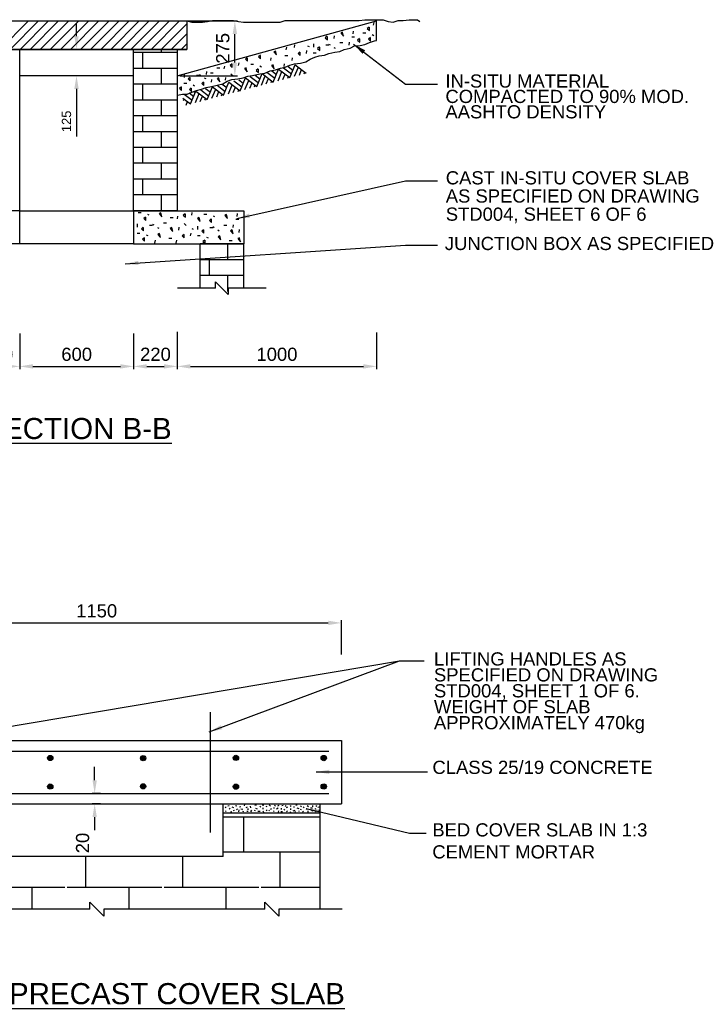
# Model space of a CAD drawing. Extents: x 103806 to 120631, y 2898159 to 2905914.
# Tile 6 of 7: x 120373 to 120631, y 2901448 to 2901822. Entities that reach past the tile are written whole.
import ezdxf
from ezdxf.enums import TextEntityAlignment as Align
from ezdxf.lldxf.tags import DXFTag

# ---------------------------------------------------------------- set-up
doc = ezdxf.new("R2010")
doc.units = 0
doc.header["$PDSIZE"] = 0.2
doc.layers.add('DEFAULT', color=7, linetype='Continuous')
doc.layers.add('dim', color=1, linetype='Continuous')
doc.styles.add('ARIAL', font='arial.ttf')
doc.styles.add('ROMANS', font='romans.shx', dxfattribs={"width": 0.8})
tags = doc.linetypes.add('CENTER', pattern=[2, 1.25, -0.25, 0.25, -0.25]).pattern_tags.tags
tags[10:11] = [DXFTag(74, 4), DXFTag(75, 0), DXFTag(340, '0'), DXFTag(46, 0.0), DXFTag(50, 0.0), DXFTag(44, 0.0), DXFTag(45, 0.0)]
tags[8:9] = [DXFTag(74, 4), DXFTag(75, 0), DXFTag(340, '0'), DXFTag(46, 0.0), DXFTag(50, 0.0), DXFTag(44, 0.0), DXFTag(45, 0.0)]
tags[6:7] = [DXFTag(74, 4), DXFTag(75, 0), DXFTag(340, '0'), DXFTag(46, 0.0), DXFTag(50, 0.0), DXFTag(44, 0.0), DXFTag(45, 0.0)]
tags[4:5] = [DXFTag(74, 4), DXFTag(75, 0), DXFTag(340, '0'), DXFTag(46, 0.0), DXFTag(50, 0.0), DXFTag(44, 0.0), DXFTag(45, 0.0)]
tags = doc.linetypes.add('DASHED', pattern=[0.75, 0.5, -0.25]).pattern_tags.tags
tags[6:7] = [DXFTag(74, 4), DXFTag(75, 0), DXFTag(340, '0'), DXFTag(46, 0.0), DXFTag(50, 0.0), DXFTag(44, 0.0), DXFTag(45, 0.0)]
tags[4:5] = [DXFTag(74, 4), DXFTag(75, 0), DXFTag(340, '0'), DXFTag(46, 0.0), DXFTag(50, 0.0), DXFTag(44, 0.0), DXFTag(45, 0.0)]
doc.dimstyles.new('dim1', dxfattribs={"dimtxt": 3.5, "dimasz": 5, "dimexe": 1, "dimexo": 1, "dimgap": 2, "dimtad": 1, "dimdec": 1, "dimrnd": 0.05, "dimzin": 0, "dimdsep": 46, "dimtxsty": 'ROMANS', "dimcen": 0.05, "dimclrd": 1, "dimclre": 1, "dimclrt": 256, "dimadec": 0, "dimazin": 0, "dimtfac": 1, "dimtdec": 1, "dimtofl": 0, "dimtmove": 0, "dimatfit": 2, "dimfxl": 1, "dimtolj": 1, "dimtzin": 0, "dimlwd": -1, "dimlwe": -1, "dimarcsym": 0})

# ---------------------------------------------------------------- blocks, each defined once
blk = doc.blocks.new('*D164')
at = {"layer": 'DEFAULT', "color": 7, "linetype": 'Continuous', "transparency": 16777216}
for p, q in [((120394.12, 2901815.57), (120394.12, 2901820.57)), ((120394.12, 2901795.59), (120394.12, 2901777.56))]:
    blk.add_line(p, q, dxfattribs=at)
at = {"layer": 'DEFAULT', "color": 8, "linetype": 'Continuous', "transparency": 16777216}
for p, q in [((120393.79, 2901810.57), (120393.12, 2901810.57)), ((120393.79, 2901800.59), (120393.12, 2901800.59))]:
    blk.add_line(p, q, dxfattribs=at)
at = {"layer": 'DEFAULT', "color": 7, "linetype": 'Continuous', "transparency": 16777216}
for points in [[(120393.28, 2901815.57), (120394.95, 2901815.57), (120394.12, 2901810.57)], [(120393.28, 2901795.59), (120394.95, 2901795.59), (120394.12, 2901800.59)]]:
    blk.add_solid(points, dxfattribs=at)
at = {"layer": 'Defpoints', "color": 0, "linetype": 'Continuous', "transparency": 16777216}
for p in [(120394.12, 2901810.57), (120394.79, 2901810.57), (120394.79, 2901800.59)]:
    blk.add_point(p, dxfattribs=at)
at = {"layer": 'DEFAULT', "linetype": 'Continuous', "transparency": 16777216, "insert": (120390.33, 2901783.28), "char_height": 3.5, "attachment_point": 5, "rotation": 90, "style": 'ARIAL'}
blk.add_mtext('\\A1;125', dxfattribs=at)
blk = doc.blocks.new('*D165')
at = {"layer": 'Defpoints', "color": 0, "linetype": 'Continuous', "transparency": 16777216}
for p in [(120432.32, 2901821.37), (120454.14, 2901821.37), (120432.32, 2901800.59)]:
    blk.add_point(p, dxfattribs=at)
at = {"layer": 'dim', "color": 8, "linetype": 'Continuous', "transparency": 16777216}
for p, q in [((120433.32, 2901821.37), (120455.14, 2901821.37)), ((120433.32, 2901800.59), (120455.14, 2901800.59))]:
    blk.add_line(p, q, dxfattribs=at)
at = {"layer": 'dim', "color": 7, "linetype": 'Continuous', "transparency": 16777216}
blk.add_line((120454.14, 2901805.59), (120454.14, 2901816.37), dxfattribs=at)
for points in [[(120453.31, 2901816.37), (120454.98, 2901816.37), (120454.14, 2901821.37)], [(120453.31, 2901805.59), (120454.98, 2901805.59), (120454.14, 2901800.59)]]:
    blk.add_solid(points, dxfattribs=at)
at = {"layer": 'dim', "color": 7, "linetype": 'Continuous', "transparency": 16777216, "insert": (120449.59, 2901810.98), "char_height": 5, "attachment_point": 5, "rotation": 90, "style": 'ARIAL'}
blk.add_mtext('\\A1;275', dxfattribs=at)
blk = doc.blocks.new('*D167')
at = {"layer": 'Defpoints', "color": 0, "linetype": 'Continuous', "transparency": 16777216}
for p in [(120372.59, 2901703.83), (120415.77, 2901703.83), (120415.77, 2901690.37)]:
    blk.add_point(p, dxfattribs=at)
at = {"layer": 'dim', "color": 8, "linetype": 'Continuous', "transparency": 16777216}
for p, q in [((120372.59, 2901702.83), (120372.59, 2901689.37)), ((120415.77, 2901702.83), (120415.77, 2901689.37))]:
    blk.add_line(p, q, dxfattribs=at)
at = {"layer": 'dim', "color": 7, "linetype": 'Continuous', "transparency": 16777216}
blk.add_line((120377.59, 2901690.37), (120410.77, 2901690.37), dxfattribs=at)
for points in [[(120377.59, 2901691.21), (120377.59, 2901689.54), (120372.59, 2901690.37)], [(120410.77, 2901691.21), (120410.77, 2901689.54), (120415.77, 2901690.37)]]:
    blk.add_solid(points, dxfattribs=at)
at = {"layer": 'dim', "color": 7, "linetype": 'Continuous', "transparency": 16777216, "insert": (120394.18, 2901694.93), "char_height": 5, "attachment_point": 5, "style": 'ARIAL'}
blk.add_mtext('\\A1;600', dxfattribs=at)
blk = doc.blocks.new('*D169')
at = {"layer": 'Defpoints', "color": 0, "linetype": 'Continuous', "transparency": 16777216}
for p in [(120356.04, 2901703.17), (120372.59, 2901703.83), (120372.59, 2901690.37)]:
    blk.add_point(p, dxfattribs=at)
at = {"layer": 'dim', "color": 8, "linetype": 'Continuous', "transparency": 16777216}
for p, q in [((120356.04, 2901702.17), (120356.04, 2901689.37)), ((120372.59, 2901702.83), (120372.59, 2901689.37))]:
    blk.add_line(p, q, dxfattribs=at)
at = {"layer": 'dim', "color": 7, "linetype": 'Continuous', "transparency": 16777216}
blk.add_line((120361.04, 2901690.37), (120367.59, 2901690.37), dxfattribs=at)
for points in [[(120361.04, 2901691.21), (120361.04, 2901689.54), (120356.04, 2901690.37)], [(120367.59, 2901691.21), (120367.59, 2901689.54), (120372.59, 2901690.37)]]:
    blk.add_solid(points, dxfattribs=at)
at = {"layer": 'dim', "color": 7, "linetype": 'Continuous', "transparency": 16777216, "insert": (120364.31, 2901694.93), "char_height": 5, "attachment_point": 5, "style": 'ARIAL'}
blk.add_mtext('\\A1;220', dxfattribs=at)
blk = doc.blocks.new('*D170')
at = {"layer": 'Defpoints', "color": 0, "linetype": 'Continuous', "transparency": 16777216}
for p in [(120432.32, 2901704.5), (120507.87, 2901704.17), (120507.87, 2901690.37)]:
    blk.add_point(p, dxfattribs=at)
at = {"layer": 'dim', "color": 8, "linetype": 'Continuous', "transparency": 16777216}
for p, q in [((120432.32, 2901703.5), (120432.32, 2901689.37)), ((120507.87, 2901703.17), (120507.87, 2901689.37))]:
    blk.add_line(p, q, dxfattribs=at)
at = {"layer": 'dim', "color": 7, "linetype": 'Continuous', "transparency": 16777216}
blk.add_line((120437.32, 2901690.37), (120502.87, 2901690.37), dxfattribs=at)
for points in [[(120437.32, 2901691.21), (120437.32, 2901689.54), (120432.32, 2901690.37)], [(120502.87, 2901691.21), (120502.87, 2901689.54), (120507.87, 2901690.37)]]:
    blk.add_solid(points, dxfattribs=at)
at = {"layer": 'dim', "color": 7, "linetype": 'Continuous', "transparency": 16777216, "insert": (120470.1, 2901694.93), "char_height": 5, "attachment_point": 5, "style": 'ARIAL'}
blk.add_mtext('\\A1;1000', dxfattribs=at)
blk = doc.blocks.new('*D171')
at = {"layer": 'Defpoints', "color": 0, "linetype": 'Continuous', "transparency": 16777216}
for p in [(120432.32, 2901704.5), (120415.77, 2901703.83), (120432.32, 2901690.37)]:
    blk.add_point(p, dxfattribs=at)
at = {"layer": 'dim', "color": 8, "linetype": 'Continuous', "transparency": 16777216}
for p, q in [((120415.77, 2901702.83), (120415.77, 2901689.37)), ((120432.32, 2901703.5), (120432.32, 2901689.37))]:
    blk.add_line(p, q, dxfattribs=at)
at = {"layer": 'dim', "color": 7, "linetype": 'Continuous', "transparency": 16777216}
blk.add_line((120420.77, 2901690.37), (120427.32, 2901690.37), dxfattribs=at)
for points in [[(120420.77, 2901691.21), (120420.77, 2901689.54), (120415.77, 2901690.37)], [(120427.32, 2901691.21), (120427.32, 2901689.54), (120432.32, 2901690.37)]]:
    blk.add_solid(points, dxfattribs=at)
at = {"layer": 'dim', "color": 7, "linetype": 'Continuous', "transparency": 16777216, "insert": (120424.05, 2901694.93), "char_height": 5, "attachment_point": 5, "style": 'ARIAL'}
blk.add_mtext('\\A1;220', dxfattribs=at)
blk = doc.blocks.new('*D172')
at = {"layer": 'Defpoints', "color": 0, "linetype": 'Continuous', "transparency": 16777216}
for p in [(120494.54, 2901593.1), (120309.01, 2901580.13), (120494.54, 2901580.13)]:
    blk.add_point(p, dxfattribs=at)
at = {"layer": 'dim', "color": 8, "linetype": 'Continuous', "transparency": 16777216}
for p, q in [((120309.01, 2901581.13), (120309.01, 2901594.1)), ((120494.54, 2901581.13), (120494.54, 2901594.1))]:
    blk.add_line(p, q, dxfattribs=at)
at = {"layer": 'dim', "color": 7, "linetype": 'Continuous', "transparency": 16777216}
blk.add_line((120314.01, 2901593.1), (120489.54, 2901593.1), dxfattribs=at)
for points in [[(120314.01, 2901593.93), (120314.01, 2901592.27), (120309.01, 2901593.1)], [(120489.54, 2901593.93), (120489.54, 2901592.27), (120494.54, 2901593.1)]]:
    blk.add_solid(points, dxfattribs=at)
at = {"layer": 'dim', "color": 7, "linetype": 'Continuous', "transparency": 16777216, "insert": (120401.77, 2901597.65), "char_height": 5, "attachment_point": 5, "style": 'ARIAL'}
blk.add_mtext('\\A1;1150', dxfattribs=at)
blk = doc.blocks.new('*D176')
at = {"layer": 'Defpoints', "color": 0, "linetype": 'Continuous', "transparency": 16777216}
for p in [(120401, 2901528.46), (120404.18, 2901528.46), (120404.18, 2901524.46)]:
    blk.add_point(p, dxfattribs=at)
at = {"layer": 'dim', "color": 7, "linetype": 'Continuous', "transparency": 16777216}
for p, q in [((120401, 2901533.46), (120401, 2901538.46)), ((120401, 2901519.46), (120401, 2901514.46))]:
    blk.add_line(p, q, dxfattribs=at)
at = {"layer": 'dim', "color": 8, "linetype": 'Continuous', "transparency": 16777216}
for p, q in [((120403.18, 2901528.46), (120400, 2901528.46)), ((120403.18, 2901524.46), (120400, 2901524.46))]:
    blk.add_line(p, q, dxfattribs=at)
at = {"layer": 'dim', "color": 7, "linetype": 'Continuous', "transparency": 16777216}
for points in [[(120400.17, 2901533.46), (120401.83, 2901533.46), (120401, 2901528.46)], [(120400.17, 2901519.46), (120401.83, 2901519.46), (120401, 2901524.46)]]:
    blk.add_solid(points, dxfattribs=at)
at = {"layer": 'dim', "color": 7, "linetype": 'Continuous', "transparency": 16777216, "insert": (120396.45, 2901509.63), "char_height": 5, "attachment_point": 5, "rotation": 90, "style": 'ARIAL'}
blk.add_mtext('\\A1;20', dxfattribs=at)

msp = doc.modelspace()

# ---------------------------------------------------------------- linework, layer by layer
at = {"layer": 'DEFAULT', "color": 5, "linetype": 'Continuous'}
for p, q in [((120352.44, 2901821.37), (120435.92, 2901821.37)), ((120352.44, 2901810.57), (120432.32, 2901810.57)), ((120432.32, 2901810.57), (120435.92, 2901810.57)), ((120313.81, 2901544.45), (120489.74, 2901544.45)), ((120313.81, 2901528.46), (120489.74, 2901528.46))]:
    msp.add_line(p, q, dxfattribs=at)
at = {"layer": 'DEFAULT', "color": 8, "linetype": 'Continuous'}
for p, q in [((120365.1, 2901810.57), (120375.9, 2901821.37)), ((120368.92, 2901810.57), (120379.71, 2901821.37)), ((120372.74, 2901810.57), (120383.53, 2901821.37)), ((120376.56, 2901810.57), (120387.35, 2901821.37)), ((120380.37, 2901810.57), (120391.17, 2901821.37)), ((120384.19, 2901810.57), (120394.99, 2901821.37)), ((120388.01, 2901810.57), (120398.81, 2901821.37)), ((120391.83, 2901810.57), (120402.62, 2901821.37)), ((120395.65, 2901810.57), (120406.44, 2901821.37)), ((120399.47, 2901810.57), (120410.26, 2901821.37)), ((120403.28, 2901810.57), (120414.08, 2901821.37)), ((120407.1, 2901810.57), (120417.9, 2901821.37)), ((120410.92, 2901810.57), (120421.72, 2901821.37)), ((120414.74, 2901810.57), (120425.53, 2901821.37)), ((120418.56, 2901810.57), (120429.35, 2901821.37)), ((120422.38, 2901810.57), (120433.17, 2901821.37)), ((120426.19, 2901810.57), (120435.92, 2901820.3)), ((120506.76, 2901820.77), (120506.61, 2901819.72)), ((120430.01, 2901810.57), (120435.92, 2901816.48)), ((120494.88, 2901817.14), (120494.25, 2901816.85)), ((120494.25, 2901816.85), (120495.28, 2901815.63)), ((120495.28, 2901815.63), (120494.88, 2901817.07)), ((120499.01, 2901817.52), (120498.85, 2901816.47)), ((120502.71, 2901816.82), (120503.82, 2901816.82)), ((120505.08, 2901819.04), (120504.35, 2901818.45)), ((120504.35, 2901818.45), (120505.15, 2901817.69)), ((120505.15, 2901817.69), (120505.15, 2901818.97)), ((120506.21, 2901816.19), (120506.77, 2901815.9)), ((120433.83, 2901810.57), (120435.92, 2901812.66)), ((120476.8, 2901812.36), (120476.65, 2901811.31)), ((120484.07, 2901811.46), (120484.07, 2901812.73)), ((120489.15, 2901815.57), (120488.43, 2901814.98)), ((120488.43, 2901814.98), (120489.23, 2901814.22)), ((120488.6, 2901812.32), (120489.71, 2901812.32)), ((120489.23, 2901814.22), (120489.23, 2901815.5)), ((120489.68, 2901812.62), (120490.24, 2901812.33)), ((120491.84, 2901815.75), (120491.69, 2901814.7)), ((120493.91, 2901813.16), (120495.02, 2901813.16)), ((120497.44, 2901813.26), (120497.28, 2901812.21)), ((120498.42, 2901815.38), (120499.53, 2901815.38)), ((120501.41, 2901814.68), (120500.69, 2901814.09)), ((120500.69, 2901814.09), (120501.49, 2901813.33)), ((120501.49, 2901813.33), (120501.49, 2901814.61)), ((120505.53, 2901815.05), (120504.8, 2901814.46)), ((120504.8, 2901814.46), (120505.6, 2901813.7)), ((120505.6, 2901813.7), (120505.6, 2901814.98)), ((120432.32, 2901809.34), (120415.77, 2901809.34)), ((120419.3, 2901803.35), (120419.3, 2901809.34)), ((120426.35, 2901809.34), (120426.35, 2901810.57)), ((120469.54, 2901809.96), (120468.9, 2901809.67)), ((120468.9, 2901809.67), (120469.94, 2901808.45)), ((120469.94, 2901808.45), (120469.54, 2901809.89)), ((120473.67, 2901811.46), (120473.52, 2901810.41)), ((120478.8, 2901809.66), (120478.08, 2901809.07)), ((120478.08, 2901809.07), (120478.88, 2901808.31)), ((120478.88, 2901808.31), (120478.88, 2901809.58)), ((120481.33, 2901810.1), (120481.18, 2901809.05)), ((120481.72, 2901811.95), (120482.28, 2901811.66)), ((120483.87, 2901809.27), (120484.98, 2901809.27)), ((120486.23, 2901811.49), (120485.51, 2901810.9)), ((120485.51, 2901810.9), (120486.31, 2901810.14)), ((120486.31, 2901810.14), (120486.31, 2901811.41)), ((120491.6, 2901811.35), (120492.16, 2901811.06)), ((120453.07, 2901805.08), (120452.35, 2901804.49)), ((120453.15, 2901803.73), (120453.15, 2901805.01)), ((120455.6, 2901805.52), (120455.45, 2901804.47)), ((120458.86, 2901807.44), (120458.13, 2901806.85)), ((120458.13, 2901806.85), (120458.93, 2901806.09)), ((120458.93, 2901806.09), (120458.93, 2901807.37)), ((120460.15, 2901804.91), (120461.26, 2901804.91)), ((120463.81, 2901808.4), (120463.09, 2901807.8)), ((120463.09, 2901807.8), (120463.89, 2901807.05)), ((120463.89, 2901807.05), (120463.89, 2901808.32)), ((120467.83, 2901807.43), (120467.68, 2901806.38)), ((120472.82, 2901805.09), (120472.67, 2901804.05)), ((120473.08, 2901808.2), (120474.19, 2901808.2)), ((120475.9, 2901807.43), (120475.75, 2901806.38)), ((120432.32, 2901803.35), (120415.77, 2901803.35)), ((120426.35, 2901797.35), (120426.35, 2901803.35)), ((120435.01, 2901799.93), (120435.01, 2901801.2)), ((120440.62, 2901801.09), (120441.18, 2901800.8)), ((120443.38, 2901802.15), (120443.23, 2901801.1)), ((120444.85, 2901801.63), (120445.96, 2901801.63)), ((120447.34, 2901803.62), (120448.45, 2901803.62)), ((120450.17, 2901804.2), (120450.02, 2901803.15)), ((120452.35, 2901804.49), (120453.15, 2901803.73)), ((120452.66, 2901801.36), (120453.45, 2901800.6)), ((120458.38, 2901803.59), (120457.75, 2901803.3)), ((120457.75, 2901803.3), (120458.78, 2901802.08)), ((120458.78, 2901802.08), (120458.38, 2901803.52)), ((120462.97, 2901803.15), (120462.25, 2901802.55)), ((120462.25, 2901802.55), (120463.05, 2901801.8)), ((120463.05, 2901801.8), (120463.05, 2901803.07)), ((120463.65, 2901804.28), (120464.21, 2901803.99)), ((120468.7, 2901804.72), (120468.06, 2901804.42)), ((120468.06, 2901804.42), (120469.1, 2901803.2)), ((120469.1, 2901803.2), (120468.7, 2901804.64)), ((120432.32, 2901797.35), (120415.77, 2901797.35)), ((120419.3, 2901791.36), (120419.3, 2901797.35)), ((120434.8, 2901797.74), (120435.92, 2901797.74)), ((120437.17, 2901799.96), (120436.45, 2901799.37)), ((120436.45, 2901799.37), (120437.25, 2901798.61)), ((120437.25, 2901798.61), (120437.25, 2901799.88)), ((120439.54, 2901800.79), (120440.65, 2901800.79)), ((120442.31, 2901798.28), (120441.59, 2901797.69)), ((120441.59, 2901797.69), (120442.39, 2901796.93)), ((120442.39, 2901796.93), (120442.39, 2901798.21)), ((120442.54, 2901799.82), (120443.1, 2901799.53)), ((120445.3, 2901799.2), (120445.15, 2901798.15)), ((120448.04, 2901799.81), (120447.4, 2901799.51)), ((120447.4, 2901799.51), (120448.44, 2901798.29)), ((120448.44, 2901798.29), (120448.04, 2901799.73)), ((120450.62, 2901799.94), (120450.47, 2901798.89)), ((120433.89, 2901796.36), (120433.16, 2901795.77)), ((120433.16, 2901795.77), (120433.96, 2901795.01)), ((120433.96, 2901795.01), (120433.96, 2901796.29)), ((120437.63, 2901795.97), (120436.9, 2901795.38)), ((120436.9, 2901795.38), (120437.7, 2901794.62)), ((120437.7, 2901794.62), (120437.7, 2901795.89)), ((120438.31, 2901797.11), (120438.87, 2901796.81)), ((120432.32, 2901791.36), (120415.77, 2901791.36)), ((120426.35, 2901785.36), (120426.35, 2901791.36)), ((120432.32, 2901785.36), (120415.77, 2901785.36)), ((120419.3, 2901779.37), (120419.3, 2901785.36)), ((120432.32, 2901779.37), (120415.77, 2901779.37)), ((120426.35, 2901773.37), (120426.35, 2901779.37)), ((120432.32, 2901773.37), (120415.77, 2901773.37)), ((120419.3, 2901767.38), (120419.3, 2901773.37)), ((120432.32, 2901767.38), (120415.77, 2901767.38)), ((120432.32, 2901767.38), (120415.77, 2901767.38)), ((120426.35, 2901761.39), (120426.35, 2901767.38)), ((120432.32, 2901761.39), (120415.77, 2901761.39)), ((120419.3, 2901755.39), (120419.3, 2901761.39)), ((120432.32, 2901755.39), (120415.77, 2901755.39)), ((120426.35, 2901749.4), (120426.35, 2901755.39)), ((120417.5, 2901748.78), (120418.61, 2901748.78)), ((120420.32, 2901747.01), (120419.6, 2901746.42)), ((120419.6, 2901746.42), (120420.4, 2901745.67)), ((120420.4, 2901745.67), (120420.4, 2901746.94)), ((120421, 2901748.15), (120421.57, 2901747.86)), ((120426.05, 2901748.58), (120425.42, 2901748.29)), ((120425.42, 2901748.29), (120426.45, 2901747.07)), ((120426.45, 2901747.07), (120426.05, 2901748.51)), ((120429.59, 2901746.82), (120430.7, 2901746.82)), ((120432.42, 2901747.39), (120432.27, 2901746.34)), ((120435.32, 2901748.28), (120434.59, 2901747.68)), ((120434.59, 2901747.68), (120435.39, 2901746.93)), ((120435.39, 2901746.93), (120435.39, 2901748.2)), ((120437.85, 2901748.71), (120437.7, 2901747.67)), ((120440.63, 2901746.79), (120439.99, 2901746.5)), ((120439.99, 2901746.5), (120441.03, 2901745.28)), ((120441.03, 2901745.28), (120440.63, 2901746.71)), ((120442.4, 2901748.11), (120443.51, 2901748.11)), ((120445.22, 2901746.34), (120444.49, 2901745.75)), ((120444.49, 2901745.75), (120445.29, 2901744.99)), ((120445.29, 2901744.99), (120445.29, 2901746.27)), ((120445.9, 2901747.48), (120446.46, 2901747.18)), ((120450.95, 2901747.91), (120450.31, 2901747.62)), ((120450.31, 2901747.62), (120451.35, 2901746.4)), ((120451.35, 2901746.4), (120450.95, 2901747.83)), ((120454.48, 2901746.14), (120455.6, 2901746.14)), ((120455.07, 2901748.29), (120454.92, 2901747.24)), ((120417.25, 2901743.12), (120417.25, 2901744.4)), ((120419.42, 2901743.15), (120418.7, 2901742.56)), ((120418.7, 2901742.56), (120419.5, 2901741.8)), ((120419.5, 2901741.8), (120419.5, 2901743.08)), ((120421.79, 2901743.98), (120422.9, 2901743.98)), ((120422.87, 2901744.29), (120423.43, 2901743.99)), ((120424.79, 2901743.02), (120425.35, 2901742.73)), ((120427.1, 2901744.83), (120428.21, 2901744.83)), ((120430.29, 2901743), (120429.65, 2901742.71)), ((120429.65, 2901742.71), (120430.69, 2901741.49)), ((120430.69, 2901741.49), (120430.29, 2901742.92)), ((120432.87, 2901743.13), (120432.72, 2901742.08)), ((120434.9, 2901744.55), (120435.7, 2901743.8)), ((120437.78, 2901742.72), (120438.34, 2901742.43)), ((120440.13, 2901742.23), (120440.13, 2901743.5)), ((120442.3, 2901742.26), (120441.58, 2901741.66)), ((120441.58, 2901741.66), (120442.37, 2901740.91)), ((120442.37, 2901740.91), (120442.37, 2901742.18)), ((120444.67, 2901743.09), (120445.78, 2901743.09)), ((120445.74, 2901743.39), (120446.31, 2901743.1)), ((120447.66, 2901742.12), (120448.22, 2901741.83)), ((120449.97, 2901743.93), (120451.09, 2901743.93)), ((120453.17, 2901742.1), (120452.53, 2901741.81)), ((120452.53, 2901741.81), (120453.56, 2901740.59)), ((120453.56, 2901740.59), (120453.17, 2901742.03)), ((120453.5, 2901744.03), (120453.35, 2901742.98)), ((120455.74, 2901742.23), (120455.59, 2901741.19)), ((120417.05, 2901740.93), (120418.16, 2901740.93)), ((120419.87, 2901739.16), (120419.15, 2901738.57)), ((120419.15, 2901738.57), (120419.95, 2901737.82)), ((120419.95, 2901737.82), (120419.95, 2901739.09)), ((120420.56, 2901740.3), (120421.12, 2901740.01)), ((120423.89, 2901738.2), (120423.74, 2901737.15)), ((120425.6, 2901740.73), (120424.97, 2901740.44)), ((120424.97, 2901740.44), (120426, 2901739.22)), ((120426, 2901739.22), (120425.6, 2901740.66)), ((120429.14, 2901738.97), (120430.25, 2901738.97)), ((120431.97, 2901738.2), (120431.82, 2901737.15)), ((120434.87, 2901740.43), (120434.15, 2901739.83)), ((120434.15, 2901739.83), (120434.94, 2901739.08)), ((120434.94, 2901739.08), (120434.94, 2901740.35)), ((120437.4, 2901740.86), (120437.25, 2901739.82)), ((120439.93, 2901740.03), (120441.04, 2901740.03)), ((120442.75, 2901738.27), (120442.03, 2901737.67)), ((120442.03, 2901737.67), (120442.83, 2901736.92)), ((120442.83, 2901736.92), (120442.83, 2901738.19)), ((120443.43, 2901739.4), (120443.99, 2901739.11)), ((120448.48, 2901739.84), (120447.84, 2901739.54)), ((120447.84, 2901739.54), (120448.88, 2901738.32)), ((120448.88, 2901738.32), (120448.48, 2901739.76)), ((120452.02, 2901738.07), (120453.13, 2901738.07)), ((120455.88, 2901739.16), (120455.25, 2901738.87)), ((120455.25, 2901738.87), (120456.28, 2901737.65)), ((120456.28, 2901737.65), (120455.88, 2901739.09)), ((120451.54, 2901730.81), (120451.54, 2901736.8)), ((120457.51, 2901730.81), (120440.96, 2901730.81)), ((120444.49, 2901724.81), (120444.49, 2901730.81)), ((120457.51, 2901724.81), (120440.96, 2901724.81)), ((120451.54, 2901718.82), (120451.54, 2901724.81)), ((120450.43, 2901523.34), (120450.67, 2901522.95)), ((120450.57, 2901521.6), (120450.86, 2901521.89)), ((120451.54, 2901523.67), (120451.97, 2901523.91)), ((120451.97, 2901522.85), (120452.26, 2901522.47)), ((120452.55, 2901521.5), (120452.99, 2901521.6)), ((120453.03, 2901523.38), (120453.57, 2901523.14)), ((120453.57, 2901522.18), (120453.71, 2901521.79)), ((120454.39, 2901523.82), (120454.87, 2901523.72)), ((120454.72, 2901522.61), (120454.97, 2901522.27)), ((120455.64, 2901521.4), (120455.74, 2901522.22)), ((120455.88, 2901523.34), (120456.37, 2901523.53)), ((120456.46, 2901522.61), (120457.14, 2901522.42)), ((120457.24, 2901521.5), (120457.48, 2901521.79)), ((120457.77, 2901524.25), (120457.72, 2901523.77)), ((120458.49, 2901523.05), (120458.97, 2901523.29)), ((120458.64, 2901521.65), (120459.17, 2901521.65)), ((120459.12, 2901522.71), (120459.12, 2901522.18)), ((120460.23, 2901522.95), (120460.13, 2901523.58)), ((120460.23, 2901521.45), (120460.62, 2901522.03)), ((120461.68, 2901522.08), (120461.58, 2901521.65)), ((120461.68, 2901524.01), (120462.31, 2901524.16)), ((120462.02, 2901522.9), (120462.55, 2901522.61)), ((120462.89, 2901521.69), (120463.71, 2901521.74)), ((120463.8, 2901523.58), (120463.66, 2901523.19)), ((120464.53, 2901524.16), (120465.11, 2901523.96)), ((120464.77, 2901522.95), (120464.72, 2901522.51)), ((120464.77, 2901521.79), (120465.01, 2901521.36)), ((120465.98, 2901523.43), (120466.41, 2901523.58)), ((120465.98, 2901521.84), (120466.36, 2901522.27)), ((120466.99, 2901521.79), (120467.28, 2901522.13)), ((120467.18, 2901524.11), (120467.67, 2901523.63)), ((120467.71, 2901522.76), (120467.96, 2901522.37)), ((120468.73, 2901522.95), (120469.21, 2901522.95)), ((120468.73, 2901521.6), (120469.07, 2901521.79)), ((120469.11, 2901524.01), (120469.5, 2901523.77)), ((120470.51, 2901522.85), (120469.98, 2901522.51)), ((120470.76, 2901523.91), (120470.32, 2901523.58)), ((120470.66, 2901521.84), (120470.51, 2901521.36)), ((120471.63, 2901521.6), (120472.16, 2901521.6)), ((120471.87, 2901522.37), (120471.87, 2901522.9)), ((120471.91, 2901523.91), (120472.45, 2901523.96)), ((120472.69, 2901522.42), (120473.07, 2901522.13)), ((120473.51, 2901523.91), (120473.22, 2901523.48)), ((120474.09, 2901523.19), (120473.6, 2901522.95)), ((120473.7, 2901521.4), (120474.04, 2901521.79)), ((120475.05, 2901521.36), (120475.44, 2901521.5)), ((120475.15, 2901523.82), (120475.34, 2901523.53)), ((120475.2, 2901522.71), (120475.2, 2901522.27)), ((120476.26, 2901521.84), (120477.03, 2901522.08)), ((120476.5, 2901523.53), (120476.45, 2901523.09)), ((120476.89, 2901521.6), (120477.13, 2901521.36)), ((120477.23, 2901524.01), (120477.81, 2901524.06)), ((120477.66, 2901522.95), (120478.34, 2901522.76)), ((120478.29, 2901521.89), (120478.53, 2901521.69)), ((120479.3, 2901523.72), (120479.01, 2901523.34)), ((120479.4, 2901522.18), (120479.01, 2901522.37)), ((120479.79, 2901521.31), (120480.12, 2901521.69)), ((120480.03, 2901523.34), (120480.41, 2901523.05)), ((120481.43, 2901522.76), (120481.19, 2901522.32)), ((120481.57, 2901523.91), (120482.01, 2901523.53)), ((120481.91, 2901521.31), (120481.91, 2901521.84)), ((120483.55, 2901522.8), (120482.83, 2901522.85)), ((120483.02, 2901522.18), (120483.65, 2901521.79)), ((120483.75, 2901523.34), (120483.75, 2901523.87)), ((120484.86, 2901522.32), (120484.71, 2901522.66)), ((120484.76, 2901521.5), (120485.1, 2901521.84)), ((120485.15, 2901523.82), (120484.86, 2901523.48)), ((120486.06, 2901523.19), (120485.58, 2901523.14)), ((120486.16, 2901521.65), (120486.21, 2901522.18)), ((120486.53, 2901519.46), (120449.76, 2901519.46)), ((120457.59, 2901506.14), (120457.59, 2901519.46)), ((120486.53, 2901506.14), (120449.76, 2901506.14)), ((120471.13, 2901506.14), (120471.13, 2901492.82)), ((120397.57, 2901504.47), (120397.57, 2901492.82)), ((120434.35, 2901504.47), (120434.35, 2901492.82)), ((120389.74, 2901492.82), (120353.79, 2901492.82)), ((120377.29, 2901484.5), (120377.29, 2901492.82)), ((120426.51, 2901492.82), (120390.57, 2901492.82)), ((120414.07, 2901484.5), (120414.07, 2901492.82)), ((120463.29, 2901492.82), (120427.34, 2901492.82)), ((120450.85, 2901484.5), (120450.85, 2901492.82)), ((120486.53, 2901492.82), (120464.12, 2901492.82))]:
    msp.add_line(p, q, dxfattribs=at)
at = {"layer": 'DEFAULT', "color": 4, "linetype": 'Continuous'}
for p, q in [((120432.32, 2901800.59), (120507.89, 2901821.37)), ((120507.87, 2901813.93), (120507.89, 2901821.37)), ((120372.59, 2901749.4), (120330.85, 2901749.4)), ((120372.59, 2901736.8), (120372.59, 2901749.4)), ((120415.77, 2901749.4), (120457.51, 2901749.4)), ((120415.77, 2901749.4), (120415.77, 2901736.8)), ((120457.51, 2901749.4), (120457.51, 2901736.8)), ((120372.59, 2901736.8), (120330.85, 2901736.8)), ((120415.77, 2901736.8), (120457.51, 2901736.8)), ((120309.01, 2901548.45), (120494.54, 2901548.45)), ((120494.54, 2901548.45), (120494.54, 2901524.46)), ((120309.01, 2901524.46), (120494.54, 2901524.46))]:
    msp.add_line(p, q, dxfattribs=at)
at = {"layer": 'DEFAULT', "color": 3, "linetype": 'Continuous'}
for p, q in [((120435.92, 2901821.37), (120435.92, 2901810.57)), ((120415.77, 2901800.59), (120372.59, 2901800.59)), ((120372.59, 2901749.4), (120415.77, 2901749.4)), ((120415.77, 2901736.8), (120372.59, 2901736.8)), ((120449.76, 2901521.13), (120486.53, 2901521.13))]:
    msp.add_line(p, q, dxfattribs=at)
at = {"layer": 'DEFAULT', "color": 2, "linetype": 'Continuous'}
for p, q in [((120372.59, 2901749.4), (120372.59, 2901810.57)), ((120415.77, 2901749.4), (120415.77, 2901810.57)), ((120432.32, 2901810.57), (120432.32, 2901749.4)), ((120432.32, 2901749.4), (120415.77, 2901749.4)), ((120440.96, 2901720.04), (120440.96, 2901736.8)), ((120457.51, 2901736.8), (120440.96, 2901736.8)), ((120457.51, 2901720.04), (120457.51, 2901736.8)), ((120449.76, 2901504.47), (120449.76, 2901524.46)), ((120486.53, 2901484.5), (120486.53, 2901524.46)), ((120486.53, 2901506.14), (120486.53, 2901506.14)), ((120449.76, 2901504.47), (120353.79, 2901504.47))]:
    msp.add_line(p, q, dxfattribs=at)
at = {"layer": 'DEFAULT', "color": 1, "linetype": 'Continuous'}
for p, q in [((120446.84, 2901720.04), (120432.44, 2901720.04)), ((120446.84, 2901720.04), (120446.84, 2901722.44)), ((120446.84, 2901722.44), (120451.64, 2901717.64)), ((120466.03, 2901720.04), (120451.64, 2901720.04)), ((120451.64, 2901720.04), (120451.64, 2901717.64)), ((120399.11, 2901484.5), (120338.06, 2901484.5)), ((120399.11, 2901484.5), (120399.11, 2901487.17)), ((120399.11, 2901487.17), (120404.44, 2901481.84)), ((120465.48, 2901484.5), (120404.44, 2901484.5)), ((120404.44, 2901484.5), (120404.44, 2901481.84)), ((120465.48, 2901484.5), (120465.48, 2901487.17)), ((120465.48, 2901487.17), (120470.81, 2901481.84)), ((120494.8, 2901484.5), (120470.81, 2901484.5)), ((120470.81, 2901484.5), (120470.81, 2901481.84))]:
    msp.add_line(p, q, dxfattribs=at)
at = {"layer": 'DEFAULT', "color": 8, "linetype": 'CENTER', "ltscale": 5}
msp.add_line((120444.73, 2901559.25), (120444.73, 2901513.67), dxfattribs=at)
at = {"layer": 'DEFAULT', "color": 3, "linetype": 'Continuous'}
msp.add_lwpolyline([(120352.44, 2901810.57), (120352.44, 2901821.37), (120435.92, 2901821.37), (120435.92, 2901810.57)], close=True, dxfattribs=at)
at = {"layer": 'DEFAULT', "color": 74, "linetype": 'DASHED', "ltscale": 2}
msp.add_lwpolyline([(120435.92, 2901821.37), (120437.78, 2901820.89), (120439.99, 2901820.89), (120441.89, 2901820.89), (120443.78, 2901821.21), (120445.68, 2901821.52), (120447.57, 2901821.52), (120449.47, 2901821.52), (120451.68, 2901821.52), (120453.57, 2901821.52), (120455.47, 2901821.21), (120457.36, 2901820.89), (120459.26, 2901820.89), (120461.47, 2901820.89), (120463.36, 2901820.89), (120465.57, 2901820.89), (120467.47, 2901820.89), (120469.36, 2901820.89), (120471.26, 2901820.89), (120473.15, 2901821.52), (120475.05, 2901821.52), (120476.94, 2901821.52), (120479.15, 2901821.52), (120481.05, 2901821.52), (120483.26, 2901821.52), (120485.15, 2901821.52), (120487.05, 2901821.52), (120489.26, 2901821.52), (120491.47, 2901821.52), (120493.36, 2901821.52), (120495.57, 2901821.52), (120497.47, 2901821.52), (120499.36, 2901821.52), (120501.26, 2901821.52), (120503.47, 2901821.84), (120505.36, 2901821.84), (120508.52, 2901821.84), (120510.42, 2901821.84), (120512.31, 2901821.21), (120514.21, 2901820.89), (120516.1, 2901821.52), (120518, 2901821.52), (120520.21, 2901821.84), (120523.36, 2901821.84), (120524.31, 2901821.21)], dxfattribs=at)
at = {"layer": 'DEFAULT', "color": 4, "linetype": 'Continuous'}
msp.add_lwpolyline([(120432.45, 2901793.16), (120434.27, 2901793.55), (120436.09, 2901793.55), (120437.81, 2901794.31), (120439.63, 2901794.98), (120441.54, 2901795.46), (120443.27, 2901796.13), (120445.28, 2901796.51), (120447.38, 2901796.99), (120449.58, 2901797.47), (120451.21, 2901798.52), (120453.03, 2901799.1), (120455.23, 2901799.38), (120457.24, 2901799.77), (120459.06, 2901800.44), (120460.88, 2901800.72), (120463.56, 2901801.3), (120465.47, 2901801.59), (120467.48, 2901802.45), (120469.59, 2901802.83), (120471.4, 2901803.4), (120473.22, 2901803.88), (120474.95, 2901804.65), (120476.76, 2901805.13), (120478.96, 2901805.41), (120481.07, 2901805.8), (120482.7, 2901806.85), (120484.42, 2901807.61), (120486.14, 2901808.19), (120488.06, 2901808.38), (120489.78, 2901809.05), (120492.08, 2901809.53), (120493.99, 2901809.72), (120495.62, 2901810.58), (120497.82, 2901811.06), (120499.45, 2901811.92), (120501.65, 2901812.11), (120503.47, 2901812.4), (120505.19, 2901813.17), (120507.01, 2901813.84), (120507.87, 2901813.93)], dxfattribs=at)
at = {"layer": 'DEFAULT', "color": 5, "linetype": 'Continuous'}
for centre, radius in [((120384.18, 2901541.88), 1), ((120384.18, 2901541.88), 0.8), ((120384.18, 2901541.88), 0.6), ((120384.18, 2901541.88), 0.4), ((120384.18, 2901541.88), 0.2), ((120419.37, 2901541.8), 1), ((120419.37, 2901541.8), 0.8), ((120419.37, 2901541.8), 0.6), ((120419.37, 2901541.8), 0.4), ((120419.37, 2901541.8), 0.2), ((120454.55, 2901541.92), 1), ((120454.55, 2901541.92), 0.8), ((120454.55, 2901541.92), 0.6), ((120454.55, 2901541.92), 0.4), ((120454.55, 2901541.92), 0.2), ((120487.83, 2901541.85), 1), ((120487.83, 2901541.85), 0.8), ((120487.83, 2901541.85), 0.6), ((120487.83, 2901541.85), 0.4), ((120487.83, 2901541.85), 0.2), ((120384.18, 2901531.04), 1), ((120384.18, 2901531.04), 0.8), ((120384.18, 2901531.04), 0.6), ((120384.18, 2901531.04), 0.4), ((120384.18, 2901531.04), 0.2), ((120419.37, 2901531.12), 1), ((120419.37, 2901531.12), 0.8), ((120419.37, 2901531.12), 0.6), ((120419.37, 2901531.12), 0.4), ((120419.37, 2901531.12), 0.2), ((120454.55, 2901531), 1), ((120454.55, 2901531), 0.8), ((120454.55, 2901531), 0.6), ((120454.55, 2901531), 0.4), ((120454.55, 2901531), 0.2), ((120487.83, 2901531.06), 1), ((120487.83, 2901531.06), 0.8), ((120487.83, 2901531.06), 0.6), ((120487.83, 2901531.06), 0.4), ((120487.83, 2901531.06), 0.2)]:
    msp.add_circle(centre, radius, dxfattribs=at)
at = {"layer": 'dim', "color": 8, "linetype": 'Continuous'}
for p, q in [((120462.42, 2901796.55), (120464.45, 2901801.44)), ((120462.42, 2901796.55), (120464.45, 2901801.44)), ((120464.45, 2901801.44), (120468.69, 2901798.21)), ((120466.26, 2901801.94), (120469.28, 2901799.64)), ((120468.12, 2901802.41), (120469.87, 2901801.08)), ((120468.69, 2901798.21), (120470.71, 2901803.1)), ((120468.69, 2901798.21), (120470.71, 2901803.1)), ((120470.51, 2901798.7), (120471.95, 2901802.16)), ((120470.71, 2901803.1), (120474.95, 2901799.88)), ((120472.34, 2901799.18), (120473.18, 2901801.22)), ((120472.53, 2901803.6), (120475.55, 2901801.31)), ((120474.39, 2901804.07), (120476.14, 2901802.74)), ((120474.95, 2901799.88), (120476.98, 2901804.76)), ((120474.95, 2901799.88), (120476.98, 2901804.76)), ((120476.78, 2901800.36), (120478.22, 2901803.82)), ((120476.98, 2901804.76), (120481.22, 2901801.54)), ((120478.6, 2901800.84), (120479.45, 2901802.89)), ((120480.43, 2901801.33), (120480.69, 2901801.95)), ((120449.32, 2901797.42), (120451.07, 2901796.09)), ((120449.88, 2901793.22), (120451.91, 2901798.11)), ((120449.88, 2901793.22), (120451.91, 2901798.11)), ((120451.91, 2901798.11), (120456.15, 2901794.88)), ((120453.73, 2901798.61), (120456.74, 2901796.32)), ((120455.59, 2901799.08), (120457.34, 2901797.75)), ((120456.15, 2901794.88), (120458.18, 2901799.77)), ((120456.15, 2901794.88), (120458.18, 2901799.77)), ((120457.98, 2901795.37), (120459.41, 2901798.83)), ((120458.18, 2901799.77), (120462.42, 2901796.55)), ((120459.8, 2901795.85), (120460.65, 2901797.89)), ((120460, 2901800.27), (120463.01, 2901797.98)), ((120461.85, 2901800.75), (120463.61, 2901799.41)), ((120464.24, 2901797.03), (120465.68, 2901800.5)), ((120466.07, 2901797.52), (120466.92, 2901799.56)), ((120467.89, 2901798), (120468.15, 2901798.62)), ((120474.16, 2901799.67), (120474.42, 2901800.28)), ((120434.93, 2901793.62), (120437.94, 2901791.33)), ((120436.78, 2901794.09), (120438.54, 2901792.76)), ((120437.35, 2901789.89), (120439.38, 2901794.78)), ((120437.35, 2901789.89), (120439.38, 2901794.78)), ((120438.62, 2901794.58), (120439.13, 2901794.19)), ((120439.17, 2901790.38), (120440.61, 2901793.84)), ((120439.38, 2901794.78), (120443.61, 2901791.56)), ((120441.19, 2901795.28), (120444.21, 2901792.99)), ((120443.05, 2901795.76), (120444.8, 2901794.42)), ((120443.61, 2901791.56), (120445.64, 2901796.44)), ((120443.61, 2901791.56), (120445.64, 2901796.44)), ((120445.44, 2901792.04), (120446.88, 2901795.51)), ((120445.64, 2901796.44), (120449.88, 2901793.22)), ((120447.27, 2901792.53), (120448.11, 2901794.57)), ((120447.46, 2901796.95), (120450.48, 2901794.65)), ((120449.09, 2901793.01), (120449.35, 2901793.63)), ((120451.71, 2901793.71), (120453.15, 2901797.17)), ((120453.53, 2901794.19), (120454.38, 2901796.23)), ((120455.36, 2901794.67), (120455.61, 2901795.29)), ((120461.63, 2901796.34), (120461.88, 2901796.96)), ((120434.47, 2901792.08), (120437.35, 2901789.89)), ((120434.72, 2901791.14), (120434.96, 2901791.71)), ((120435.64, 2901789.44), (120436.19, 2901790.77)), ((120441, 2901790.86), (120441.84, 2901792.9)), ((120442.82, 2901791.35), (120443.08, 2901791.96))]:
    msp.add_line(p, q, dxfattribs=at)

# ---------------------------------------------------------------- texts
at = {"layer": 'DEFAULT', "color": 7, "style": 'ARIAL'}
for s, p in [('JUNCTION BOX AS SPECIFIED', (120533.74, 2901734.48)), ('CLASS 25/19 CONCRETE', (120529.04, 2901535.83))]:
    msp.add_text(s, height=5, dxfattribs=at).set_placement(p)
at = {"layer": 'DEFAULT', "color": 1, "style": 'ARIAL'}
for s, p in [('%%USECTION B-B', (120394.51, 2901660.41)), ('%%UDETAIL OF PRECAST COVER SLAB', (120401.77, 2901446.11))]:
    msp.add_text(s, height=8, dxfattribs=at).set_placement(p, align=Align.BOTTOM_CENTER)
at = {"layer": 'DEFAULT', "color": 7, "char_height": 5, "attachment_point": 1, "style": 'ARIAL'}
for s, insert, width, line_spacing_factor in [('IN-SITU MATERIAL COMPACTED TO 90% MOD. AASHTO DENSITY', (120533.96, 2901801.08), 94.4725, 0.7), ('CAST IN-SITU COVER SLAB AS SPECIFIED ON DRAWING STD004, SHEET 6 OF 6', (120534.09, 2901764.37), 99.1157, 0.826278), ('LIFTING HANDLES AS SPECIFIED ON DRAWING STD004, SHEET 1 OF 6.  WEIGHT OF SLAB APPROXIMATELY 470kg', (120529.61, 2901581.94), 108.2384, 0.725058)]:
    msp.add_mtext(s, dxfattribs=dict(at, insert=insert, width=width, line_spacing_factor=line_spacing_factor))
at = {"layer": 'DEFAULT', "color": 7, "insert": (120528.99, 2901517.11), "char_height": 5, "width": 92.0483, "attachment_point": 1, "style": 'ARIAL'}
msp.add_mtext('BED COVER SLAB IN 1:3 CEMENT MORTAR', dxfattribs=at)

# ---------------------------------------------------------------- dimensions: what is measured, and where the dimension line sits
at = {"layer": 'DEFAULT', "color": 7, "linetype": 'Continuous'}
dim = msp.add_linear_dim(base=(120394.12, 2901810.57), p1=(120394.79, 2901800.59), p2=(120394.79, 2901810.57), angle=90, text='125', dimstyle='dim1', override={"dimtxsty": 'ARIAL', "dimclrd": 7, "dimclre": 8}, dxfattribs=at)
dim.commit()
dim.dimension.update_dxf_attribs({"geometry": '*D164', "text_midpoint": (120394.12, 2901783.28), "dimtype": 160})
at = {"layer": 'dim', "color": 7, "linetype": 'Continuous'}
dim = msp.add_linear_dim(base=(120454.14, 2901821.37), p1=(120432.32, 2901800.59), p2=(120432.32, 2901821.37), angle=90, text='275', dimstyle='dim1', override={"dimtxt": 5, "dimtxsty": 'ARIAL', "dimclrd": 7, "dimclre": 8, "dimclrt": 7, "dimtmove": 1}, dxfattribs=at)
dim.commit()
dim.dimension.update_dxf_attribs({"geometry": '*D165', "text_midpoint": (120449.59, 2901810.98)})
for base, p1, p2, text, override, picture, middle in [((120432.32, 2901690.37), (120415.77, 2901703.83), (120432.32, 2901704.5), '220', {"dimtxt": 5, "dimtxsty": 'ARIAL', "dimclrd": 7, "dimclre": 8, "dimclrt": 7, "dimtmove": 1}, '*D171', (120424.05, 2901694.93)), ((120507.87, 2901690.37), (120432.32, 2901704.5), (120507.87, 2901704.17), '1000', {"dimtxt": 5, "dimtxsty": 'ARIAL', "dimclrd": 7, "dimclre": 8, "dimclrt": 7, "dimtmove": 1}, '*D170', (120470.1, 2901694.93)), ((120372.59, 2901690.37), (120356.04, 2901703.17), (120372.59, 2901703.83), '220', {"dimtxt": 5, "dimtxsty": 'ARIAL', "dimclrd": 7, "dimclre": 8, "dimclrt": 7, "dimtmove": 1}, '*D169', (120364.31, 2901694.93)), ((120415.77, 2901690.37), (120372.59, 2901703.83), (120415.77, 2901703.83), '600', {"dimtxt": 5, "dimasz": 5, "dimtxsty": 'ARIAL', "dimclrd": 7, "dimclre": 8, "dimclrt": 7, "dimtmove": 1}, '*D167', (120394.18, 2901694.93)), ((120494.54, 2901593.1), (120309.01, 2901580.13), (120494.54, 2901580.13), '1150', {"dimtxt": 5, "dimtxsty": 'ARIAL', "dimclrd": 7, "dimclre": 8, "dimclrt": 7, "dimtmove": 1}, '*D172', (120401.77, 2901597.65))]:
    dim = msp.add_linear_dim(base=base, p1=p1, p2=p2, text=text, dimstyle='dim1', override=override, dxfattribs=at)
    dim.commit()
    dim.dimension.update_dxf_attribs({"geometry": picture, "text_midpoint": middle})
dim = msp.add_linear_dim(base=(120401, 2901528.46), p1=(120404.18, 2901524.46), p2=(120404.18, 2901528.46), angle=90, text='20', dimstyle='dim1', override={"dimtxt": 5, "dimtxsty": 'ARIAL', "dimclrd": 7, "dimclre": 8, "dimclrt": 7, "dimtmove": 1}, dxfattribs=at)
dim.commit()
dim.dimension.update_dxf_attribs({"geometry": '*D176', "text_midpoint": (120401, 2901509.63), "dimtype": 161})

# ---------------------------------------------------------------- leaders
for points in [[(120499.1, 2901812.6), (120518.82, 2901797.39), (120530.94, 2901797.39)], [(120454.86, 2901746.43), (120518.82, 2901760.79), (120530.94, 2901760.79)], [(120412.59, 2901729.25), (120518.82, 2901736.29), (120530.94, 2901736.29)], [(120358.82, 2901552.2), (120516.58, 2901578.75), (120525.86, 2901578.75)], [(120444.45, 2901551.78), (120516.58, 2901578.75)], [(120484.94, 2901536.6), (120527.12, 2901536.6)], [(120481.15, 2901522.69), (120520.37, 2901513.42), (120526.7, 2901513.42)]]:
    msp.add_leader(points, dimstyle='dim1', override={"dimgap": 2, "dimtad": 0, "dimclrd": 7}, dxfattribs=at)

doc.saveas('drawing.dxf')
